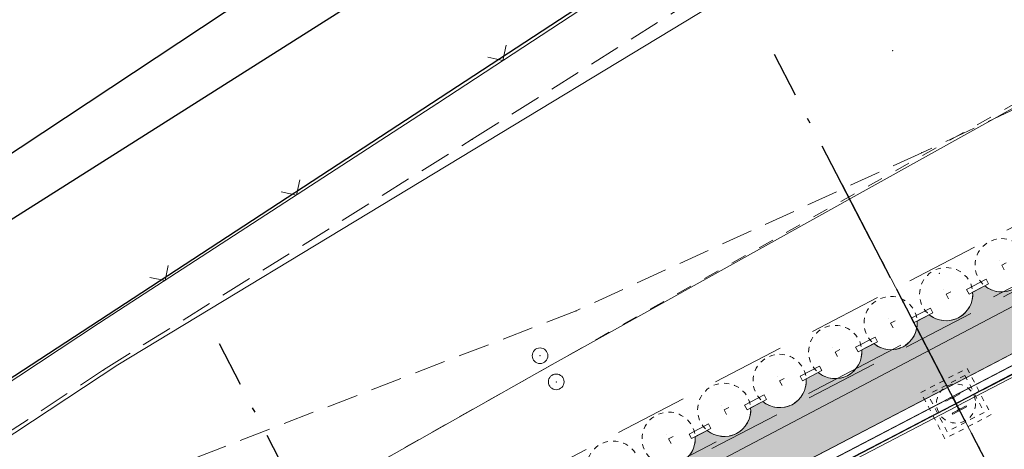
# Model space of a CAD drawing. Header units: metres. Extents: x -535942 to -530626, y -1087729 to -1086275.
# Tile 216 of 247: x -534171.47 to -534152.59, y -1086784.41 to -1086776.18. Entities that reach past the tile are written whole.
import ezdxf
from ezdxf.enums import TextEntityAlignment as Align

# ---------------------------------------------------------------- set-up
doc = ezdxf.new("R2010")
doc.units = ezdxf.units.M
for name, pattern in [('A_CARA_07', [7, 5, -2]), ('A_CARA_15', [7.6, 5, -1.3, 0, -1.3]), ('B_CARA_02', [2, 1, -1]), ('B_CARA_03', [3, 2, -1]), ('C_1', [0.6, 0.3, -0.3]), ('C_2', [0.9, 0.6, -0.3]), ('Čerchovaná 20mm', [3000, 2000, -500, 0, -500])]:
    doc.linetypes.add(name, pattern=pattern)
for name, color, linetype in [('17', 7, 'Continuous'), ('18', 7, 'Continuous'), ('2', 7, 'Continuous'), ('23', 7, 'Continuous'), ('25', 7, 'Continuous'), ('_blok katastr', 7, 'Continuous'), ('_blok SS sítě', 7, 'Continuous'), ('_blok zaměření - nové', 7, 'Continuous'), ('_základy', 7, 'Continuous'), ('CA_ZÁKLADY PAŽENÍ', 10, 'A_CARA_07'), ('PLYNOVE_VEDENÍ', 1, 'Continuous'), ('RP_kom_odvodnění', 160, 'Continuous')]:
    doc.layers.add(name, color=color, linetype=linetype)
for name, color, linetype, lineweight in [('AG budovy tence', 240, 'Continuous', 18), ('AG budovy tluste', 240, 'Continuous', 50), ('AG kanal destova', 24, 'G_POTR_626_PN', 35), ('AG plyn', 251, 'G_POTR_632_PN', 13), ('AG silno NN', 251, 'G_VED_660_PN', 13), ('CA_NEVHRA', 3, 'A_CARA_07', 9), ('CA_OSY', 5, 'A_CARA_15', 18), ('CA_POHHRA25', 7, 'Continuous', 25), ('CA_REZY', 1, 'Continuous', 50), ('CA_ZAKLADY25', 7, 'Continuous', 18), ('RP_kom_popis', 240, 'Continuous', 35), ('RP_kom_srafy_chodnik', 31, 'Continuous', 18), ('RP_komunikace', 240, 'Continuous', 35)]:
    doc.layers.add(name, color=color, linetype=linetype, lineweight=lineweight)
doc.layers.add('AG_revizni oblacek', color=111, linetype='Continuous', plot=False)
doc.layers.add('BT_BPEJ', color=7, linetype='Continuous', true_color=0x7fffff)
doc.layers.add('BT_hranice_parcel', color=7, linetype='Continuous', true_color=0x007f00)
doc.layers.get('17').off()
doc.styles.get("Standard").update_dxf_attribs({"font": 'ARIALN.TTF'})
doc.linetypes.add('G_POTR_626_PN', pattern='A,0.5,-1,2,-6.5,[8,hpfmlin.shx,S=1,R=0,X=0,Y=0],-6.5,2,-1,0.5', length=20)
doc.linetypes.add('G_POTR_632_PN', pattern='A,0.5,-1,2,-6.5,[13,hpfmlin.shx,S=1,R=0,X=0,Y=0],-6.5,2,-1,0.5', length=20)
doc.linetypes.add('G_VED_660_PN', pattern='A,0.5,-1,2,-6.5,[28,hpfmlin.shx,S=1,R=0,X=0,Y=0],-6.5,2,-1,0.5', length=20)

# ---------------------------------------------------------------- blocks, each defined once
blk = doc.blocks.new('_KATASTR')
at = {"layer": 'BT_BPEJ', "lineweight": -3}
blk.add_lwpolyline([(-534567.99, -1086985.9), (-534456, -1086953), (-534436.78, -1086944.4), (-534394.5, -1086925.5), (-534377.62, -1086916.03), (-534353.5, -1086902.5), (-534344.98, -1086895.04), (-534338.35, -1086889.24), (-534337.5, -1086888.5), (-534101, -1086732), (-533977.7, -1086657.11), (-533966, -1086650), (-533802, -1086557.5)], dxfattribs=at)
at = {"layer": 'BT_hranice_parcel', "lineweight": -3}
for points in [[(-533930.39, -1086626.94), (-533977.71, -1086657.09), (-534027.69, -1086688.36), (-534051.88, -1086704.35), (-534053, -1086704.99), (-534093.1, -1086730.54), (-534099.49, -1086734.79), (-534123.96, -1086749.86), (-534172.7, -1086780.69), (-534236.19, -1086822.11), (-534301.1, -1086864.48), (-534361.33, -1086904.52), (-534389.95, -1086921.75), (-534421.31, -1086936.84), (-534457.42, -1086954.5), (-534485.18, -1086964.81)], [(-534493.78, -1086969.89), (-534465.8, -1086959.93), (-534429.9, -1086944.73), (-534384.85, -1086920.69), (-534356.67, -1086902.53), (-534277.7, -1086851.96), (-534273.32, -1086849.11), (-534236.73, -1086825.56), (-534052.87, -1086705.47), (-533854.49, -1086591.17)]]:
    blk.add_lwpolyline(points, dxfattribs=at)
blk = doc.blocks.new('ss plyn')
at = {"layer": 'AG plyn', "color": 251, "lineweight": 15, "ltscale": 0.5}
for p, q in [((-534161.256, -1086782.787), (-534103.36, -1086750.578)), ((-534175.36, -1086790.74), (-534161.256, -1086782.787))]:
    blk.add_line(p, q, dxfattribs=at)
at = {"layer": 'PLYNOVE_VEDENÍ', "color": 251, "linetype": 'Continuous', "lineweight": 15}
blk.add_text('2xplyn DN 400 nízky tlak', height=0.75, rotation=29.3698, dxfattribs=at).set_placement((-534175.127, -1086790.103), align=Align.BOTTOM_LEFT)
blk = doc.blocks.new('SS nízké napětí')
at = {"layer": 'AG silno NN', "ltscale": 0.7}
for p, q in [((-534169.587, -1086782.793), (-534061.8903, -1086717.66554)), ((-534249.69672, -1086835.67045), (-534169.587, -1086782.793))]:
    blk.add_line(p, q, dxfattribs=at)
blk = doc.blocks.new('Z212')
at = {"color": 0, "lineweight": -2}
for p, q in [((-0.21, 0.21), (0, 0)), ((0, 0), (0.21, 0.21))]:
    blk.add_line(p, q, dxfattribs=at)
blk = doc.blocks.new('Z15')
at = {"layer": '23', "color": 0, "lineweight": -2}
blk.add_circle((0, 0), 0.15, dxfattribs=at)
blk = doc.blocks.new('Zaměření - zekan')
at = {"layer": '18', "color": 252, "lineweight": 15}
for p in [(-534154.73, -1086776.77), (-534163.45, -1086777.78), (-534162.79, -1086778.47), (-534154.17, -1086778.73), (-534153.83, -1086781.04), (-534160.8, -1086781.76), (-534169.94, -1086781.99), (-534161.49, -1086782.62), (-534169.86, -1086782.89), (-534161.18, -1086783.12)]:
    blk.add_point(p, dxfattribs=at)
at = {"layer": '2', "color": 251, "linetype": 'C_1', "lineweight": 15}
blk.add_line((-534143.44, -1086772.74), (-534175.36, -1086790.74), dxfattribs=at)
at = {"layer": '23', "color": 252, "lineweight": 15}
for p, q in [((-534163.45, -1086777.78), (-534156.54, -1086773.25)), ((-534169.94, -1086781.99), (-534163.45, -1086777.78)), ((-534176.8, -1086786.52), (-534169.94, -1086781.99))]:
    blk.add_line(p, q, dxfattribs=at)
at = {"layer": '25', "color": 252, "linetype": 'C_2', "lineweight": 15}
for p, q in [((-534162.79, -1086778.47), (-534156.16, -1086774.3)), ((-534145.84, -1086774.8), (-534154.17, -1086778.73)), ((-534169.86, -1086782.89), (-534162.79, -1086778.47)), ((-534154.17, -1086778.73), (-534160.8, -1086781.76)), ((-534160.8, -1086781.76), (-534169.12, -1086784.97)), ((-534175.57, -1086786.64), (-534169.86, -1086782.89))]:
    blk.add_line(p, q, dxfattribs=at)
at = {"layer": '17', "color": 251, "lineweight": 15}
for p in [(-534161.49, -1086782.62), (-534161.18, -1086783.12)]:
    blk.add_blockref('Z15', p, dxfattribs=at)
at = {"layer": '23', "color": 252, "lineweight": 15}
for p, rotation in [((-534162.2, -1086776.96), 33.3), ((-534166.16, -1086779.54), 33), ((-534168.68, -1086781.18), 33)]:
    blk.add_blockref('Z212', p, dxfattribs=dict(at, rotation=rotation))
blk = doc.blocks.new('půdorys nový')
at = {"color": 251, "lineweight": 15}
for p, q in [((301.917, 82.811), (301.617, 82.811)), ((301.617, 82.811), (301.617, 82.792)), ((301.617, 82.792), (301.734, 82.792)), ((301.761, 82.765), (301.761, 82.557)), ((301.772, 82.557), (301.772, 82.765)), ((301.799, 82.792), (301.917, 82.792)), ((301.917, 82.792), (301.917, 82.811)), ((301.734, 82.53), (301.617, 82.53)), ((301.617, 82.53), (301.617, 82.511)), ((301.617, 82.511), (301.917, 82.511)), ((301.917, 82.53), (301.799, 82.53)), ((301.917, 82.511), (301.917, 82.53))]:
    blk.add_line(p, q, dxfattribs=at)
for centre, start, end in [((301.734, 82.765), 0, 90), ((301.799, 82.765), 90, 180), ((301.734, 82.557), 270, 0), ((301.799, 82.557), 180, 270)]:
    blk.add_arc(centre, 0.027, start, end, dxfattribs=at)
at = {"layer": 'CA_OSY', "color": 251, "lineweight": 15}
for p, q in [((301.767, 11.234), (301.767, 87.661)), ((224.853, 82.662), (319.849, 82.662))]:
    blk.add_line(p, q, dxfattribs=at)
at = {"layer": 'CA_POHHRA25', "color": 251, "lineweight": 15}
for p, q in [((301.763, 82.607), (298.182, 82.607)), ((307.528, 82.607), (301.771, 82.607))]:
    blk.add_line(p, q, dxfattribs=at)
at = {"layer": 'CA_REZY', "color": 251, "lineweight": 15}
for p, q in [((308.579, 83.011), (277.562, 83.011)), ((298.182, 82.807), (301.617, 82.807)), ((301.917, 82.807), (307.382, 82.807))]:
    blk.add_line(p, q, dxfattribs=at)
blk = doc.blocks.new('A$C8fb85d8a')
at = {"layer": 'CA_OSY', "color": 0, "ltscale": 0.25}
for p, q in [((375, 275), (375, 475)), ((475, 375), (275, 375))]:
    blk.add_line(p, q, dxfattribs=at)
at = {"layer": 'CA_ZÁKLADY PAŽENÍ', "color": 0, "lineweight": -2, "ltscale": 0.5}
blk.add_circle((375, 375), 510, dxfattribs=at)
blk = doc.blocks.new('A$Ce203e9d8')
at = {"layer": 'AG_revizni oblacek', "ltscale": 0.5}
blk.add_line((-4.914, 0), (88.706, 0), dxfattribs=at)
at = {"layer": 'CA_ZÁKLADY PAŽENÍ', "color": 251, "linetype": 'B_CARA_03', "lineweight": 13, "ltscale": 0.7}
for points in [[(82.1, 1.395), (82.1, 2.495), (-2.95, 2.495), (-2.95, -4.227), (-4.84, -6.117), (-4.062, -6.895), (-1.85, -4.683), (-1.85, 1.395)], [(67.19, 1.845), (67.19, 1.745), (67.61, 1.745), (67.61, 1.845)], [(68.39, 1.845), (68.39, 1.745), (68.81, 1.745), (68.81, 1.845)], [(69.59, 1.845), (69.59, 1.745), (70.01, 1.745), (70.01, 1.845)], [(70.79, 1.845), (70.79, 1.745), (71.21, 1.745), (71.21, 1.845)], [(71.99, 1.845), (71.99, 1.745), (72.41, 1.745), (72.41, 1.845)], [(73.19, 1.845), (73.19, 1.745), (73.61, 1.745), (73.61, 1.845)]]:
    blk.add_lwpolyline(points, close=True, dxfattribs=at)
at = {"layer": 'CA_POHHRA25', "color": 251, "linetype": 'B_CARA_03', "lineweight": 13, "xscale": 0.001, "yscale": 0.001, "zscale": 0.001}
for p in [(65.225, 1.57), (66.425, 1.57), (67.625, 1.57), (68.825, 1.57), (70.025, 1.57), (71.225, 1.57), (72.425, 1.57), (73.625, 1.57)]:
    blk.add_blockref('A$C8fb85d8a', p, dxfattribs=at)
blk = doc.blocks.new('přeložka náhon')
at = {"layer": 'AG kanal destova', "color": 251, "lineweight": 13, "ltscale": 0.7}
blk.add_lwpolyline([(-534171.873, -1086791.907), (-534143.359, -1086776.901)], dxfattribs=at)
at = {"layer": 'RP_kom_odvodnění', "color": 251, "linetype": 'B_CARA_02', "lineweight": 13, "ltscale": 2}
blk.add_line((-534143.929, -1086776.868), (-534218.176, -1086815.599), dxfattribs=at)
blk = doc.blocks.new('A$Cf8a33a96')
at = {"layer": 'AG_revizni oblacek', "linetype": 'Čerchovaná 20mm'}
for p, q in [((272960, -9246), (272960, 67435)), ((196046, 62435), (289987, 62435))]:
    blk.add_line(p, q, dxfattribs=at)
at = {"layer": 'CA_NEVHRA', "color": 252, "lineweight": 13}
for p, q in [((272960, 62736), (272960, 62935)), ((272960, 62435), (272960, 62736)), ((272760, 62435), (272460, 62435)), ((272960, 62435), (272760, 62435)), ((272960, 62435), (272960, 62136)), ((272960, 62435), (273160, 62435)), ((273160, 62435), (273460, 62435)), ((272960, 62136), (272960, 61935))]:
    blk.add_line(p, q, dxfattribs=at)
blk.add_circle((272960, 62435), 375, dxfattribs=at)
at = {"layer": 'CA_ZAKLADY25', "color": 252, "linetype": 'B_CARA_03', "lineweight": 13}
for p, q in [((272460, 61935), (272460, 62935)), ((272460, 62935), (273460, 62935)), ((273460, 62935), (273460, 61935)), ((273360, 62835), (272560, 62835)), ((272560, 62035), (272560, 62835)), ((273360, 62835), (273360, 62035)), ((273460, 61935), (272460, 61935)), ((273360, 62035), (272560, 62035))]:
    blk.add_line(p, q, dxfattribs=at)
blk = doc.blocks.new('A$C3fb6d5f6')
at = {"layer": 'AG_revizni oblacek', "linetype": 'Čerchovaná 20mm'}
for p, q in [((60935, -15041), (60935, 7540)), ((72935, -15041), (72935, 7540)), ((-4209, 0), (91101, 0))]:
    blk.add_line(p, q, dxfattribs=at)
at = {"layer": 'CA_REZY', "color": 240, "lineweight": 13}
blk.add_line((69350, 150), (81145, 150), dxfattribs=at)
blk = doc.blocks.new('komunikace')
at = {"layer": 'RP_kom_srafy_chodnik', "transparency": 33554559}
h = blk.add_hatch(color=256, dxfattribs=at)
h.dxf.hatch_style = 1
edge = h.paths.add_edge_path()
edge.add_arc((-534190.597, -1086800.657), 0.51, 230.6022, 297.5134)
edge.add_arc((-534190.579, -1086800.676), 0.485, 296.6384, 366.3416)
edge.add_line((-534190.097, -1086800.622), (-534189.502, -1086800.312))
edge.add_arc((-534189.178, -1086799.918), 0.51, 230.6022, 297.5135)
edge.add_arc((-534189.159, -1086799.938), 0.484, 296.5119, 366.4681)
edge.add_line((-534188.678, -1086799.883), (-534188.075, -1086799.569))
edge.add_arc((-534187.755, -1086799.205), 0.485, 228.6767, 298.4671)
edge.add_arc((-534187.74, -1086799.198), 0.484, 296.5271, 366.383)
edge.add_line((-534187.259, -1086799.144), (-534186.709, -1086798.857))
edge.add_arc((-534186.386, -1086798.351), 0.6, 237.5235, 297.5034)
edge.add_arc((-534186.386, -1086798.351), 0.6, 297.5058, 357.5211)
edge.add_line((-534185.787, -1086798.377), (-534185.245, -1086798.095))
edge.add_arc((-534184.925, -1086797.71), 0.501, 230.2905, 298.3517)
edge.add_arc((-534184.912, -1086797.703), 0.501, 296.6705, 364.7411)
edge.add_line((-534184.413, -1086797.662), (-534183.826, -1086797.356))
edge.add_arc((-534183.502, -1086796.962), 0.51, 230.6096, 297.5061)
edge.add_arc((-534183.491, -1086796.973), 0.495, 296.9797, 365.5701)
edge.add_line((-534182.998, -1086796.925), (-534182.761, -1086796.801))
edge.add_arc((-534182.437, -1086796.407), 0.511, 230.629, 297.442)
edge.add_arc((-534182.517, -1086796.331), 0.615, 300.766, 357.9022)
edge.add_line((-534181.902, -1086796.354), (-534181.697, -1086796.247))
edge.add_arc((-534181.373, -1086795.853), 0.51, 230.6022, 297.5134)
edge.add_arc((-534181.354, -1086795.872), 0.484, 296.5119, 366.4681)
edge.add_line((-534180.873, -1086795.818), (-534180.633, -1086795.693))
edge.add_arc((-534180.306, -1086795.292), 0.517, 230.8432, 296.8719)
edge.add_arc((-534180.317, -1086795.297), 0.517, 298.1532, 364.1855)
edge.add_line((-534179.801, -1086795.259), (-534179.569, -1086795.138))
edge.add_arc((-534179.244, -1086794.741), 0.513, 230.7157, 297.201)
edge.add_arc((-534179.249, -1086794.744), 0.514, 297.8313, 364.3057)
edge.add_line((-534178.736, -1086794.705), (-534178.504, -1086794.584))
edge.add_arc((-534178.179, -1086794.186), 0.514, 230.7288, 297.1726)
edge.add_arc((-534178.185, -1086794.189), 0.514, 297.8558, 364.2966)
edge.add_line((-534177.672, -1086794.151), (-534177.44, -1086794.03))
edge.add_arc((-534177.114, -1086793.631), 0.515, 230.7731, 297.0531)
edge.add_arc((-534177.122, -1086793.634), 0.515, 297.9755, 364.2521)
edge.add_line((-534176.608, -1086793.596), (-534176.376, -1086793.475))
edge.add_arc((-534176.055, -1086793.089), 0.502, 230.3119, 298.2776)
edge.add_arc((-534176.044, -1086793.083), 0.502, 296.7531, 364.7112)
edge.add_line((-534175.544, -1086793.042), (-534175.311, -1086792.921))
edge.add_arc((-534174.987, -1086792.525), 0.512, 230.6591, 297.3613)
edge.add_arc((-534174.99, -1086792.527), 0.512, 297.6657, 364.3677)
edge.add_line((-534174.479, -1086792.488), (-534174.247, -1086792.367))
edge.add_arc((-534173.924, -1086791.973), 0.51, 230.6022, 297.5134)
edge.add_arc((-534173.924, -1086791.973), 0.51, 297.5134, 364.4247)
edge.add_line((-534173.415, -1086791.933), (-534173.183, -1086791.812))
edge.add_arc((-534172.859, -1086791.418), 0.51, 230.6022, 297.5134)
edge.add_arc((-534172.859, -1086791.418), 0.51, 297.5134, 364.4247)
edge.add_line((-534172.351, -1086791.379), (-534172.119, -1086791.258))
edge.add_arc((-534171.795, -1086790.863), 0.511, 230.629, 297.442)
edge.add_arc((-534171.874, -1086790.788), 0.615, 300.766, 357.9022)
edge.add_line((-534171.259, -1086790.81), (-534171.054, -1086790.704))
edge.add_arc((-534170.731, -1086790.31), 0.51, 230.6022, 297.5135)
edge.add_arc((-534170.711, -1086790.329), 0.484, 296.5119, 366.4681)
edge.add_line((-534170.23, -1086790.274), (-534169.99, -1086790.149))
edge.add_arc((-534169.663, -1086789.748), 0.517, 230.8432, 296.8719)
edge.add_arc((-534169.674, -1086789.754), 0.517, 298.1532, 364.1855)
edge.add_line((-534169.158, -1086789.716), (-534168.926, -1086789.595))
edge.add_arc((-534168.601, -1086789.198), 0.513, 230.7157, 297.201)
edge.add_arc((-534168.606, -1086789.2), 0.514, 297.8313, 364.3057)
edge.add_line((-534168.094, -1086789.162), (-534167.862, -1086789.041))
edge.add_arc((-534167.536, -1086788.643), 0.514, 230.7288, 297.1726)
edge.add_arc((-534167.542, -1086788.646), 0.514, 297.8558, 364.2966)
edge.add_line((-534167.029, -1086788.607), (-534166.797, -1086788.486))
edge.add_arc((-534166.471, -1086788.087), 0.515, 230.7731, 297.0531)
edge.add_arc((-534166.479, -1086788.091), 0.515, 297.9755, 364.2521)
edge.add_line((-534165.965, -1086788.053), (-534165.733, -1086787.932))
edge.add_arc((-534165.413, -1086787.546), 0.502, 230.3119, 298.2776)
edge.add_arc((-534165.401, -1086787.54), 0.502, 296.7531, 364.7112)
edge.add_line((-534164.901, -1086787.498), (-534164.669, -1086787.378))
edge.add_arc((-534164.344, -1086786.982), 0.512, 230.6591, 297.3613)
edge.add_arc((-534164.347, -1086786.983), 0.512, 297.6657, 364.3677)
edge.add_line((-534163.836, -1086786.944), (-534163.604, -1086786.823))
edge.add_arc((-534163.281, -1086786.429), 0.51, 230.6022, 297.5134)
edge.add_arc((-534163.281, -1086786.429), 0.51, 297.5134, 364.4247)
edge.add_line((-534162.772, -1086786.39), (-534162.54, -1086786.269))
edge.add_arc((-534162.216, -1086785.875), 0.51, 230.6022, 297.5134)
edge.add_arc((-534162.216, -1086785.875), 0.51, 297.5134, 364.4247)
edge.add_line((-534161.708, -1086785.835), (-534161.476, -1086785.715))
edge.add_arc((-534161.15, -1086785.315), 0.515, 230.7807, 297.0393)
edge.add_arc((-534161.158, -1086785.319), 0.515, 297.9861, 364.2478)
edge.add_line((-534160.644, -1086785.281), (-534160.412, -1086785.16))
edge.add_arc((-534160.088, -1086784.766), 0.51, 230.6022, 297.5134)
edge.add_arc((-534160.088, -1086784.766), 0.51, 297.5135, 364.4247)
edge.add_line((-534159.579, -1086784.727), (-534159.347, -1086784.606))
edge.add_arc((-534159.024, -1086784.213), 0.509, 230.5614, 297.6225)
edge.add_arc((-534159.022, -1086784.212), 0.509, 297.4043, 364.4656)
edge.add_line((-534158.515, -1086784.172), (-534158.283, -1086784.051))
edge.add_arc((-534157.959, -1086783.657), 0.51, 230.6022, 297.5134)
edge.add_arc((-534157.959, -1086783.657), 0.51, 297.5134, 364.4247)
edge.add_line((-534157.451, -1086783.618), (-534157.219, -1086783.497))
edge.add_arc((-534156.891, -1086783.093), 0.521, 230.955, 296.5799)
edge.add_arc((-534156.906, -1086783.101), 0.521, 298.4411, 364.0778)
edge.add_line((-534156.387, -1086783.064), (-534156.154, -1086782.943))
edge.add_arc((-534155.829, -1086782.546), 0.513, 230.7043, 297.2417)
edge.add_arc((-534155.834, -1086782.548), 0.513, 297.7849, 364.3229)
edge.add_line((-534155.322, -1086782.509), (-534155.09, -1086782.388))
edge.add_arc((-534154.76, -1086781.978), 0.527, 231.1582, 296.049)
edge.add_arc((-534154.783, -1086781.991), 0.527, 298.9633, 363.8833)
edge.add_line((-534154.258, -1086781.955), (-534154.026, -1086781.834))
edge.add_arc((-534153.703, -1086781.443), 0.507, 230.5092, 297.7622)
edge.add_arc((-534153.699, -1086781.441), 0.507, 297.2643, 364.5181)
edge.add_line((-534153.194, -1086781.401), (-534152.962, -1086781.28))
edge.add_arc((-534152.639, -1086780.888), 0.507, 230.5121, 297.7544)
edge.add_arc((-534152.635, -1086780.886), 0.507, 297.2721, 364.5152)
edge.add_line((-534152.129, -1086780.846), (-534151.897, -1086780.725))
edge.add_arc((-534151.572, -1086780.327), 0.514, 230.7449, 297.134)
edge.add_arc((-534151.578, -1086780.33), 0.514, 297.8919, 364.283)
edge.add_line((-534151.065, -1086780.292), (-534150.833, -1086780.171))
edge.add_arc((-534150.505, -1086779.767), 0.521, 230.96, 296.5667)
edge.add_arc((-534150.52, -1086779.775), 0.521, 298.457, 364.0701)
edge.add_line((-534150.001, -1086779.738), (-534149.769, -1086779.617))
edge.add_arc((-534149.445, -1086779.223), 0.51, 230.6022, 297.5134)
edge.add_arc((-534149.445, -1086779.223), 0.51, 297.5135, 364.4247)
edge.add_line((-534148.937, -1086779.183), (-534148.704, -1086779.062))
edge.add_arc((-534148.387, -1086778.683), 0.495, 230.0805, 298.9236)
edge.add_arc((-534148.365, -1086778.672), 0.495, 296.0933, 364.9563)
edge.add_line((-534147.872, -1086778.629), (-534147.64, -1086778.508))
edge.add_arc((-534147.312, -1086778.104), 0.52, 230.9384, 296.6233)
edge.add_arc((-534147.327, -1086778.112), 0.52, 298.3982, 364.0938)
edge.add_line((-534146.808, -1086778.075), (-534146.576, -1086777.954))
edge.add_arc((-534146.254, -1086777.565), 0.504, 230.4071, 298.0366)
edge.add_arc((-534146.246, -1086777.561), 0.504, 296.9921, 364.6137)
edge.add_line((-534145.744, -1086777.52), (-534143.694, -1086776.453))
edge.add_line((-534143.694, -1086776.453), (-534143.049, -1086777.69))
edge.add_line((-534143.049, -1086777.69), (-534218.197, -1086816.832))
edge.add_line((-534218.197, -1086816.832), (-534214.85, -1086823.257))
edge.add_line((-534214.85, -1086823.257), (-534215.863, -1086823.775))
edge.add_line((-534215.863, -1086823.775), (-534216.988, -1086821.62))
edge.add_arc((-534217.441, -1086821.855), 0.51, 27.5135, 94.4247)
edge.add_line((-534217.48, -1086821.347), (-534217.786, -1086820.76))
edge.add_arc((-534218.18, -1086820.436), 0.51, 320.6022, 387.5135)
edge.add_arc((-534218.18, -1086820.436), 0.51, 27.5052, 94.4329)
edge.add_line((-534218.219, -1086819.928), (-534218.525, -1086819.341))
edge.add_arc((-534218.914, -1086819.019), 0.505, 320.4173, 388.0071)
edge.add_arc((-534218.918, -1086819.012), 0.505, 27.02, 94.6095)
edge.add_line((-534218.958, -1086818.509), (-534219.264, -1086817.922))
edge.add_arc((-534219.658, -1086817.598), 0.51, 320.6022, 387.5134)
edge.add_arc((-534219.658, -1086817.598), 0.51, 27.5135, 94.4247)
edge.add_line((-534219.697, -1086817.09), (-534220.003, -1086816.503))
edge.add_arc((-534220.41, -1086816.173), 0.524, 320.9473, 345.6306)
edge.add_arc((-534220.157, -1086816.214), 0.27, 340.8829, 375.0986)
edge.add_line((-534219.897, -1086816.144), (-534219.302, -1086815.834))
edge.add_arc((-534218.978, -1086815.44), 0.51, 230.6022, 297.5134)
edge.add_arc((-534218.96, -1086815.458), 0.485, 296.6384, 366.3416)
edge.add_line((-534218.478, -1086815.405), (-534217.883, -1086815.095))
edge.add_arc((-534217.559, -1086814.701), 0.51, 230.6022, 297.5134)
edge.add_arc((-534217.539, -1086814.72), 0.484, 296.5119, 366.4681)
edge.add_line((-534217.059, -1086814.666), (-534216.456, -1086814.352))
edge.add_arc((-534216.136, -1086813.988), 0.485, 228.6767, 298.4671)
edge.add_arc((-534216.121, -1086813.98), 0.484, 296.5271, 366.383)
edge.add_line((-534215.64, -1086813.927), (-534215.089, -1086813.64))
edge.add_arc((-534214.767, -1086813.134), 0.6, 237.5235, 297.5034)
edge.add_arc((-534214.767, -1086813.134), 0.6, 297.5058, 357.5211)
edge.add_line((-534214.168, -1086813.16), (-534213.626, -1086812.878))
edge.add_arc((-534213.306, -1086812.492), 0.501, 230.2905, 298.3517)
edge.add_arc((-534213.293, -1086812.486), 0.501, 296.6705, 364.7411)
edge.add_line((-534212.794, -1086812.444), (-534212.207, -1086812.138))
edge.add_arc((-534211.883, -1086811.744), 0.51, 230.6096, 297.5061)
edge.add_arc((-534211.872, -1086811.756), 0.495, 296.9797, 365.5701)
edge.add_line((-534211.379, -1086811.707), (-534210.788, -1086811.399))
edge.add_arc((-534210.464, -1086811.005), 0.51, 230.6022, 290.0863)
edge.add_arc((-534210.464, -1086811.005), 0.51, 290.0863, 364.4247)
edge.add_line((-534209.955, -1086810.966), (-534209.369, -1086810.66))
edge.add_arc((-534209.045, -1086810.266), 0.51, 230.6022, 297.5134)
edge.add_arc((-534209.027, -1086810.285), 0.485, 296.6384, 366.3416)
edge.add_line((-534208.544, -1086810.231), (-534207.994, -1086809.944))
edge.add_arc((-534207.672, -1086809.438), 0.6, 237.5135, 297.5134)
edge.add_arc((-534207.671, -1086809.439), 0.599, 297.4609, 357.566)
edge.add_line((-534207.073, -1086809.464), (-534206.53, -1086809.182))
edge.add_arc((-534206.207, -1086808.788), 0.51, 230.605, 297.5107)
edge.add_arc((-534206.206, -1086808.788), 0.51, 297.4893, 364.4489)
edge.add_line((-534205.698, -1086808.748), (-534205.111, -1086808.443))
edge.add_arc((-534204.788, -1086808.049), 0.51, 230.6022, 297.5134)
edge.add_arc((-534204.77, -1086808.067), 0.485, 296.6384, 366.3416)
edge.add_line((-534204.287, -1086808.014), (-534203.692, -1086807.704))
edge.add_arc((-534203.369, -1086807.31), 0.51, 230.6022, 297.5135)
edge.add_arc((-534203.349, -1086807.329), 0.484, 296.5119, 366.4681)
edge.add_line((-534202.868, -1086807.274), (-534202.265, -1086806.96))
edge.add_arc((-534201.945, -1086806.596), 0.485, 228.6767, 298.4671)
edge.add_arc((-534201.93, -1086806.589), 0.484, 296.5271, 366.383)
edge.add_line((-534201.449, -1086806.535), (-534200.899, -1086806.249))
edge.add_arc((-534200.577, -1086805.742), 0.6, 237.5235, 297.5034)
edge.add_arc((-534200.577, -1086805.743), 0.6, 297.5058, 357.5211)
edge.add_line((-534199.977, -1086805.769), (-534199.435, -1086805.486))
edge.add_arc((-534199.115, -1086805.101), 0.501, 230.2905, 298.3517)
edge.add_arc((-534199.102, -1086805.094), 0.501, 296.6705, 364.7411)
edge.add_line((-534198.603, -1086805.053), (-534198.016, -1086804.747))
edge.add_arc((-534197.692, -1086804.353), 0.51, 230.6096, 297.5061)
edge.add_arc((-534197.681, -1086804.364), 0.495, 296.9797, 365.5701)
edge.add_line((-534197.189, -1086804.316), (-534196.597, -1086804.008))
edge.add_arc((-534196.273, -1086803.614), 0.51, 230.6022, 290.0863)
edge.add_arc((-534196.273, -1086803.614), 0.51, 290.0863, 364.4247)
edge.add_line((-534195.765, -1086803.575), (-534195.178, -1086803.269))
edge.add_arc((-534194.854, -1086802.875), 0.51, 230.6022, 297.5134)
edge.add_arc((-534194.836, -1086802.893), 0.485, 296.6384, 366.3416)
edge.add_line((-534194.354, -1086802.84), (-534193.804, -1086802.553))
edge.add_arc((-534193.482, -1086802.047), 0.6, 237.5135, 297.5134)
edge.add_arc((-534193.481, -1086802.048), 0.599, 297.4609, 357.566)
edge.add_line((-534192.882, -1086802.073), (-534192.34, -1086801.791))
edge.add_arc((-534192.016, -1086801.396), 0.51, 230.605, 297.5107)
edge.add_arc((-534192.016, -1086801.397), 0.51, 297.4893, 364.4489)
edge.add_line((-534191.508, -1086801.357), (-534190.921, -1086801.051))
at = {"layer": 'RP_komunikace', "lineweight": 13}
blk.add_lwpolyline([(-534158.788, -1086784.664, 0.301258), (-534158.515, -1086784.172), (-534158.283, -1086784.051, 0.300543), (-534157.724, -1086784.11, 0.300543), (-534157.451, -1086783.618), (-534157.219, -1086783.497, 0.294434), (-534156.658, -1086783.558, 0.29449), (-534156.387, -1086783.064), (-534156.154, -1086782.943, 0.298766), (-534155.595, -1086783.002, 0.298768), (-534155.322, -1086782.509), (-534155.09, -1086782.388, 0.290957), (-534154.528, -1086782.451, 0.291095), (-534154.258, -1086781.955), (-534154.026, -1086781.834, 0.30217), (-534153.467, -1086781.891, 0.302174), (-534153.194, -1086781.401), (-534152.962, -1086781.28, 0.302119), (-534152.403, -1086781.337, 0.302123)], format="xyb", dxfattribs=at)
blk.add_lwpolyline([(-534143.049, -1086777.69), (-534218.197, -1086816.832)], dxfattribs=at)

msp = doc.modelspace()

# ---------------------------------------------------------------- block references
at = {"layer": '_blok katastr', "lineweight": -3}
msp.add_blockref('_KATASTR', (0, 0), dxfattribs=at)
at = {"layer": '_blok SS sítě'}
for name in ['SS nízké napětí', 'ss plyn']:
    msp.add_blockref(name, (0, 0), dxfattribs=at)
at = {"layer": '_blok zaměření - nové', "linetype": 'ByBlock'}
msp.add_blockref('Zaměření - zekan', (0, 0), dxfattribs=at)
at = {"layer": '_základy', "xscale": 0.001, "yscale": 0.001, "zscale": 0.001, "rotation": 27.51344999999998}
msp.add_blockref('A$Cf8a33a96', (-534366.759, -1086965.005), dxfattribs=at)
at = {"layer": 'AG budovy tence', "rotation": 27.51344999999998}
for name, p in [('půdorys nový', (-534382.965, -1086996.251)), ('A$Ce203e9d8', (-534217.37, -1086816.795))]:
    msp.add_blockref(name, p, dxfattribs=at)
at = {"layer": 'AG budovy tluste'}
msp.add_blockref('přeložka náhon', (0, 0), dxfattribs=at)
at = {"layer": 'CA_REZY', "xscale": 0.001, "yscale": 0.001, "zscale": 0.001, "rotation": 27.51344999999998}
msp.add_blockref('A$C3fb6d5f6', (-534218.199, -1086817.227), dxfattribs=at)
at = {"layer": 'RP_kom_popis'}
msp.add_blockref('komunikace', (0, 0), dxfattribs=at)

doc.saveas('drawing.dxf')
